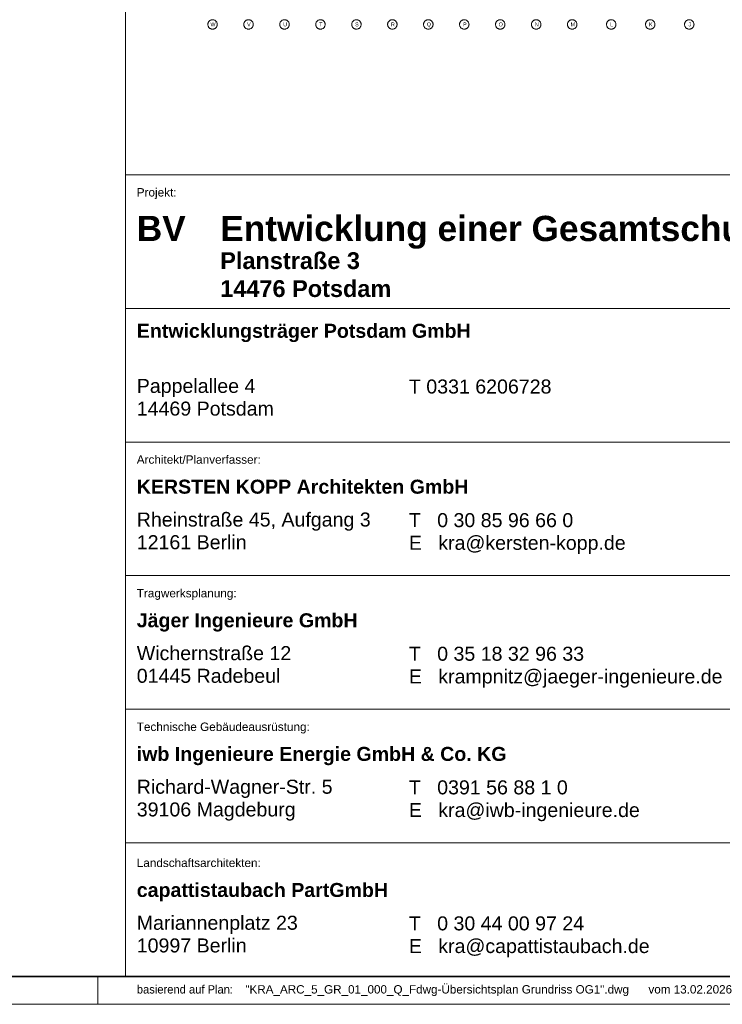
# Model space of a CAD drawing. Extents: x -620 to 300, y 62 to 1107.
# Tile 45 of 109: x 96 to 223, y 62 to 239. Entities that reach past the tile are written whole.
import ezdxf
from ezdxf.lldxf.tags import DXFTag

# ---------------------------------------------------------------- set-up
doc = ezdxf.new("R2010")
doc.units = 0
for name, color, linetype, lineweight in [('iwb_Plankopf Linie', 7, 'Continuous', 13), ('iwb_Plankopf Rahmen', 7, 'Continuous', 35), ('iwb_Plankopf Text', 7, 'Continuous', 18), ('PK_LP_Achsen', 7, 'STRICHPUNKT2', 5)]:
    doc.layers.add(name, color=color, linetype=linetype, lineweight=lineweight)
doc.layers.add('PK_LP_T02', color=7, linetype='Continuous', lineweight=9, true_color=0xff6600)
doc.styles.add('Plankopf', font='arial.ttf')
doc.styles.get("Standard").update_dxf_attribs({"font": 'ARIALN.TTF'})
tags = doc.linetypes.add('STRICHPUNKT2', pattern=[12.7, 6.35, -3.175, 0, -3.175]).pattern_tags.tags
tags[10:11] = [DXFTag(74, 4), DXFTag(75, 0), DXFTag(340, '0'), DXFTag(46, 0.0), DXFTag(50, 0.0), DXFTag(44, 0.0), DXFTag(45, 0.0)]
tags[8:9] = [DXFTag(74, 4), DXFTag(75, 0), DXFTag(340, '0'), DXFTag(46, 0.0), DXFTag(50, 0.0), DXFTag(44, 0.0), DXFTag(45, 0.0)]
tags[6:7] = [DXFTag(74, 4), DXFTag(75, 0), DXFTag(340, '0'), DXFTag(46, 0.0), DXFTag(50, 0.0), DXFTag(44, 0.0), DXFTag(45, 0.0)]
tags[4:5] = [DXFTag(74, 4), DXFTag(75, 0), DXFTag(340, '0'), DXFTag(46, 0.0), DXFTag(50, 0.0), DXFTag(44, 0.0), DXFTag(45, 0.0)]

# ---------------------------------------------------------------- blocks, each defined once
blk = doc.blocks.new('Blockreferenz-A06G9G5L8I')
at = {"layer": 'PK_LP_Achsen', "linetype": 'ByBlock', "ltscale": 0.13}
for p, q in [((130.15, 238.69), (130.18, 238.77)), ((130.18, 238.77), (130.22, 238.84)), ((130.22, 238.84), (130.26, 238.91)), ((130.26, 238.91), (130.31, 238.98)), ((130.31, 238.98), (130.37, 239.04)), ((130.37, 239.04), (130.43, 239.1)), ((130.43, 239.1), (130.5, 239.15)), ((130.5, 239.15), (130.57, 239.19)), ((130.57, 239.19), (130.64, 239.23)), ((130.64, 239.23), (130.72, 239.25)), ((130.72, 239.25), (130.8, 239.27)), ((130.8, 239.27), (130.88, 239.29)), ((130.88, 239.29), (130.97, 239.29)), ((130.97, 239.29), (131.05, 239.29)), ((131.05, 239.29), (131.13, 239.27)), ((131.13, 239.27), (131.21, 239.25)), ((131.21, 239.25), (131.29, 239.23)), ((131.29, 239.23), (131.37, 239.19)), ((131.37, 239.19), (131.44, 239.15)), ((131.44, 239.15), (131.51, 239.1)), ((131.51, 239.1), (131.57, 239.04)), ((131.57, 239.04), (131.62, 238.98)), ((131.62, 238.98), (131.67, 238.91)), ((131.67, 238.91), (131.72, 238.84)), ((131.72, 238.84), (131.75, 238.77)), ((131.75, 238.77), (131.78, 238.69)), ((136.61, 238.69), (136.64, 238.77)), ((136.64, 238.77), (136.68, 238.84)), ((136.68, 238.84), (136.72, 238.91)), ((136.72, 238.91), (136.77, 238.98)), ((136.77, 238.98), (136.83, 239.04)), ((136.83, 239.04), (136.89, 239.1)), ((136.89, 239.1), (136.96, 239.15)), ((136.96, 239.15), (137.03, 239.19)), ((137.03, 239.19), (137.1, 239.23)), ((137.1, 239.23), (137.18, 239.25)), ((137.18, 239.25), (137.26, 239.27)), ((137.26, 239.27), (137.34, 239.29)), ((137.34, 239.29), (137.43, 239.29)), ((137.43, 239.29), (137.51, 239.29)), ((137.51, 239.29), (137.59, 239.27)), ((137.59, 239.27), (137.67, 239.25)), ((137.67, 239.25), (137.75, 239.23)), ((137.75, 239.23), (137.83, 239.19)), ((137.83, 239.19), (137.9, 239.15)), ((137.9, 239.15), (137.97, 239.1)), ((137.97, 239.1), (138.03, 239.04)), ((138.03, 239.04), (138.08, 238.98)), ((138.08, 238.98), (138.13, 238.91)), ((138.13, 238.91), (138.18, 238.84)), ((138.18, 238.84), (138.21, 238.77)), ((138.21, 238.77), (138.24, 238.69)), ((143.07, 238.69), (143.1, 238.77)), ((143.1, 238.77), (143.14, 238.84)), ((143.14, 238.84), (143.18, 238.91)), ((143.18, 238.91), (143.23, 238.98)), ((143.23, 238.98), (143.29, 239.04)), ((143.29, 239.04), (143.35, 239.1)), ((143.35, 239.1), (143.42, 239.15)), ((143.42, 239.15), (143.49, 239.19)), ((143.49, 239.19), (143.56, 239.23)), ((143.56, 239.23), (143.64, 239.25)), ((143.64, 239.25), (143.72, 239.27)), ((143.72, 239.27), (143.8, 239.29)), ((143.8, 239.29), (143.89, 239.29)), ((143.89, 239.29), (143.97, 239.29)), ((143.97, 239.29), (144.05, 239.27)), ((144.05, 239.27), (144.13, 239.25)), ((144.13, 239.25), (144.21, 239.23)), ((144.21, 239.23), (144.29, 239.19)), ((144.29, 239.19), (144.36, 239.15)), ((144.36, 239.15), (144.43, 239.1)), ((144.43, 239.1), (144.49, 239.04)), ((144.49, 239.04), (144.54, 238.98)), ((144.54, 238.98), (144.59, 238.91)), ((144.59, 238.91), (144.64, 238.84)), ((144.64, 238.84), (144.67, 238.77)), ((144.67, 238.77), (144.7, 238.69)), ((149.53, 238.69), (149.56, 238.77)), ((149.56, 238.77), (149.6, 238.84)), ((149.6, 238.84), (149.64, 238.91)), ((149.64, 238.91), (149.69, 238.98)), ((149.69, 238.98), (149.75, 239.04)), ((149.75, 239.04), (149.81, 239.1)), ((149.81, 239.1), (149.88, 239.15)), ((149.88, 239.15), (149.95, 239.19)), ((149.95, 239.19), (150.02, 239.23)), ((150.02, 239.23), (150.1, 239.25)), ((150.1, 239.25), (150.18, 239.27)), ((150.18, 239.27), (150.26, 239.29)), ((150.26, 239.29), (150.35, 239.29)), ((150.35, 239.29), (150.43, 239.29)), ((150.43, 239.29), (150.51, 239.27)), ((150.51, 239.27), (150.59, 239.25)), ((150.59, 239.25), (150.67, 239.23)), ((150.67, 239.23), (150.75, 239.19)), ((150.75, 239.19), (150.82, 239.15)), ((150.82, 239.15), (150.89, 239.1)), ((150.89, 239.1), (150.95, 239.04)), ((150.95, 239.04), (151, 238.98)), ((151, 238.98), (151.05, 238.91)), ((151.05, 238.91), (151.1, 238.84)), ((151.1, 238.84), (151.13, 238.77)), ((151.13, 238.77), (151.16, 238.69)), ((155.99, 238.69), (156.02, 238.77)), ((156.02, 238.77), (156.06, 238.84)), ((156.06, 238.84), (156.1, 238.91)), ((156.1, 238.91), (156.15, 238.98)), ((156.15, 238.98), (156.21, 239.04)), ((156.21, 239.04), (156.27, 239.1)), ((156.27, 239.1), (156.34, 239.15)), ((156.34, 239.15), (156.41, 239.19)), ((156.41, 239.19), (156.48, 239.23)), ((156.48, 239.23), (156.56, 239.25)), ((156.56, 239.25), (156.64, 239.27)), ((156.64, 239.27), (156.72, 239.29)), ((156.72, 239.29), (156.81, 239.29)), ((156.81, 239.29), (156.89, 239.29)), ((156.89, 239.29), (156.97, 239.27)), ((156.97, 239.27), (157.05, 239.25)), ((157.05, 239.25), (157.13, 239.23)), ((157.13, 239.23), (157.21, 239.19)), ((157.21, 239.19), (157.28, 239.15)), ((157.28, 239.15), (157.35, 239.1)), ((157.35, 239.1), (157.41, 239.04)), ((157.41, 239.04), (157.46, 238.98)), ((157.46, 238.98), (157.51, 238.91)), ((157.51, 238.91), (157.56, 238.84)), ((157.56, 238.84), (157.59, 238.77)), ((157.59, 238.77), (157.62, 238.69)), ((162.45, 238.69), (162.48, 238.77)), ((162.48, 238.77), (162.52, 238.84)), ((162.52, 238.84), (162.56, 238.91)), ((162.56, 238.91), (162.61, 238.98)), ((162.61, 238.98), (162.67, 239.04)), ((162.67, 239.04), (162.73, 239.1)), ((162.73, 239.1), (162.8, 239.15)), ((162.8, 239.15), (162.87, 239.19)), ((162.87, 239.19), (162.94, 239.23)), ((162.94, 239.23), (163.02, 239.25)), ((163.02, 239.25), (163.1, 239.27)), ((163.1, 239.27), (163.18, 239.29)), ((163.18, 239.29), (163.27, 239.29)), ((163.27, 239.29), (163.35, 239.29)), ((163.35, 239.29), (163.43, 239.27)), ((163.43, 239.27), (163.51, 239.25)), ((163.51, 239.25), (163.59, 239.23)), ((163.59, 239.23), (163.67, 239.19)), ((163.67, 239.19), (163.74, 239.15)), ((163.74, 239.15), (163.81, 239.1)), ((163.81, 239.1), (163.87, 239.04)), ((163.87, 239.04), (163.92, 238.98)), ((163.92, 238.98), (163.97, 238.91)), ((163.97, 238.91), (164.02, 238.84)), ((164.02, 238.84), (164.05, 238.77)), ((164.05, 238.77), (164.08, 238.69)), ((168.91, 238.69), (168.94, 238.77)), ((168.94, 238.77), (168.98, 238.84)), ((168.98, 238.84), (169.02, 238.91)), ((169.02, 238.91), (169.07, 238.98)), ((169.07, 238.98), (169.13, 239.04)), ((169.13, 239.04), (169.19, 239.1)), ((169.19, 239.1), (169.26, 239.15)), ((169.26, 239.15), (169.33, 239.19)), ((169.33, 239.19), (169.4, 239.23)), ((169.4, 239.23), (169.48, 239.25)), ((169.48, 239.25), (169.56, 239.27)), ((169.56, 239.27), (169.64, 239.29)), ((169.64, 239.29), (169.73, 239.29)), ((169.73, 239.29), (169.81, 239.29)), ((169.81, 239.29), (169.89, 239.27)), ((169.89, 239.27), (169.97, 239.25)), ((169.97, 239.25), (170.05, 239.23)), ((170.05, 239.23), (170.13, 239.19)), ((170.13, 239.19), (170.2, 239.15)), ((170.2, 239.15), (170.27, 239.1)), ((170.27, 239.1), (170.33, 239.04)), ((170.33, 239.04), (170.38, 238.98)), ((170.38, 238.98), (170.43, 238.91)), ((170.43, 238.91), (170.48, 238.84)), ((170.48, 238.84), (170.51, 238.77)), ((170.51, 238.77), (170.54, 238.69)), ((175.37, 238.69), (175.4, 238.77)), ((175.4, 238.77), (175.44, 238.84)), ((175.44, 238.84), (175.48, 238.91)), ((175.48, 238.91), (175.53, 238.98)), ((175.53, 238.98), (175.59, 239.04)), ((175.59, 239.04), (175.65, 239.1)), ((175.65, 239.1), (175.72, 239.15)), ((175.72, 239.15), (175.79, 239.19)), ((175.79, 239.19), (175.86, 239.23)), ((175.86, 239.23), (175.94, 239.25)), ((175.94, 239.25), (176.02, 239.27)), ((176.02, 239.27), (176.1, 239.29)), ((176.1, 239.29), (176.19, 239.29)), ((176.19, 239.29), (176.27, 239.29)), ((176.27, 239.29), (176.35, 239.27)), ((176.35, 239.27), (176.43, 239.25)), ((176.43, 239.25), (176.51, 239.23)), ((176.51, 239.23), (176.59, 239.19)), ((176.59, 239.19), (176.66, 239.15)), ((176.66, 239.15), (176.73, 239.1)), ((176.73, 239.1), (176.79, 239.04)), ((176.79, 239.04), (176.84, 238.98)), ((176.84, 238.98), (176.89, 238.91)), ((176.89, 238.91), (176.94, 238.84)), ((176.94, 238.84), (176.97, 238.77)), ((176.97, 238.77), (177, 238.69)), ((181.83, 238.69), (181.86, 238.77)), ((181.86, 238.77), (181.9, 238.84)), ((181.9, 238.84), (181.94, 238.91)), ((181.94, 238.91), (181.99, 238.98)), ((181.99, 238.98), (182.05, 239.04)), ((182.05, 239.04), (182.11, 239.1)), ((182.11, 239.1), (182.18, 239.15)), ((182.18, 239.15), (182.25, 239.19)), ((182.25, 239.19), (182.32, 239.23)), ((182.32, 239.23), (182.4, 239.25)), ((182.4, 239.25), (182.48, 239.27)), ((182.48, 239.27), (182.56, 239.29)), ((182.56, 239.29), (182.65, 239.29)), ((182.65, 239.29), (182.73, 239.29)), ((182.73, 239.29), (182.81, 239.27)), ((182.81, 239.27), (182.89, 239.25)), ((182.89, 239.25), (182.97, 239.23)), ((182.97, 239.23), (183.05, 239.19)), ((183.05, 239.19), (183.12, 239.15)), ((183.12, 239.15), (183.19, 239.1)), ((183.19, 239.1), (183.25, 239.04)), ((183.25, 239.04), (183.3, 238.98)), ((183.3, 238.98), (183.35, 238.91)), ((183.35, 238.91), (183.4, 238.84)), ((183.4, 238.84), (183.43, 238.77)), ((183.43, 238.77), (183.46, 238.69)), ((188.29, 238.69), (188.32, 238.77)), ((188.32, 238.77), (188.36, 238.84)), ((188.36, 238.84), (188.4, 238.91)), ((188.4, 238.91), (188.45, 238.98)), ((188.45, 238.98), (188.51, 239.04)), ((188.51, 239.04), (188.57, 239.1)), ((188.57, 239.1), (188.64, 239.15)), ((188.64, 239.15), (188.71, 239.19)), ((188.71, 239.19), (188.78, 239.23)), ((188.78, 239.23), (188.86, 239.25)), ((188.86, 239.25), (188.94, 239.27)), ((188.94, 239.27), (189.02, 239.29)), ((189.02, 239.29), (189.11, 239.29)), ((189.11, 239.29), (189.19, 239.29)), ((189.19, 239.29), (189.27, 239.27)), ((189.27, 239.27), (189.35, 239.25)), ((189.35, 239.25), (189.43, 239.23)), ((189.43, 239.23), (189.51, 239.19)), ((189.51, 239.19), (189.58, 239.15)), ((189.58, 239.15), (189.65, 239.1)), ((189.65, 239.1), (189.71, 239.04)), ((189.71, 239.04), (189.76, 238.98)), ((189.76, 238.98), (189.81, 238.91)), ((189.81, 238.91), (189.86, 238.84)), ((189.86, 238.84), (189.89, 238.77)), ((189.89, 238.77), (189.92, 238.69)), ((194.75, 238.69), (194.78, 238.77)), ((194.78, 238.77), (194.82, 238.84)), ((194.82, 238.84), (194.86, 238.91)), ((194.86, 238.91), (194.91, 238.98)), ((194.91, 238.98), (194.97, 239.04)), ((194.97, 239.04), (195.03, 239.1)), ((195.03, 239.1), (195.1, 239.15)), ((195.1, 239.15), (195.17, 239.19)), ((195.17, 239.19), (195.24, 239.23)), ((195.24, 239.23), (195.32, 239.25)), ((195.32, 239.25), (195.4, 239.27)), ((195.4, 239.27), (195.48, 239.29)), ((195.48, 239.29), (195.57, 239.29)), ((195.57, 239.29), (195.65, 239.29)), ((195.65, 239.29), (195.73, 239.27)), ((195.73, 239.27), (195.81, 239.25)), ((195.81, 239.25), (195.89, 239.23)), ((195.89, 239.23), (195.97, 239.19)), ((195.97, 239.19), (196.04, 239.15)), ((196.04, 239.15), (196.11, 239.1)), ((196.11, 239.1), (196.17, 239.04)), ((196.17, 239.04), (196.22, 238.98)), ((196.22, 238.98), (196.27, 238.91)), ((196.27, 238.91), (196.32, 238.84)), ((196.32, 238.84), (196.35, 238.77)), ((196.35, 238.77), (196.38, 238.69)), ((201.77, 238.69), (201.79, 238.77)), ((201.79, 238.77), (201.83, 238.84)), ((201.83, 238.84), (201.87, 238.91)), ((201.87, 238.91), (201.92, 238.98)), ((201.92, 238.98), (201.98, 239.04)), ((201.98, 239.04), (202.04, 239.1)), ((202.04, 239.1), (202.11, 239.15)), ((202.11, 239.15), (202.18, 239.19)), ((202.18, 239.19), (202.25, 239.23)), ((202.25, 239.23), (202.33, 239.25)), ((202.33, 239.25), (202.41, 239.27)), ((202.41, 239.27), (202.5, 239.29)), ((202.5, 239.29), (202.58, 239.29)), ((202.58, 239.29), (202.66, 239.29)), ((202.66, 239.29), (202.75, 239.27)), ((202.75, 239.27), (202.83, 239.25)), ((202.83, 239.25), (202.91, 239.23)), ((202.91, 239.23), (202.98, 239.19)), ((202.98, 239.19), (203.05, 239.15)), ((203.05, 239.15), (203.12, 239.1)), ((203.12, 239.1), (203.18, 239.04)), ((203.18, 239.04), (203.24, 238.98)), ((203.24, 238.98), (203.29, 238.91)), ((203.29, 238.91), (203.33, 238.84)), ((203.33, 238.84), (203.37, 238.77)), ((203.37, 238.77), (203.39, 238.69)), ((208.78, 238.69), (208.81, 238.77)), ((208.81, 238.77), (208.84, 238.84)), ((208.84, 238.84), (208.89, 238.91)), ((208.89, 238.91), (208.94, 238.98)), ((208.94, 238.98), (208.99, 239.04)), ((208.99, 239.04), (209.05, 239.1)), ((209.05, 239.1), (209.12, 239.15)), ((209.12, 239.15), (209.19, 239.19)), ((209.19, 239.19), (209.27, 239.23)), ((209.27, 239.23), (209.35, 239.25)), ((209.35, 239.25), (209.43, 239.27)), ((209.43, 239.27), (209.51, 239.29)), ((209.51, 239.29), (209.59, 239.29)), ((209.59, 239.29), (209.68, 239.29)), ((209.68, 239.29), (209.76, 239.27)), ((209.76, 239.27), (209.84, 239.25)), ((209.84, 239.25), (209.92, 239.23)), ((209.92, 239.23), (209.99, 239.19)), ((209.99, 239.19), (210.06, 239.15)), ((210.06, 239.15), (210.13, 239.1)), ((210.13, 239.1), (210.19, 239.04)), ((210.19, 239.04), (210.25, 238.98)), ((210.25, 238.98), (210.3, 238.91)), ((210.3, 238.91), (210.34, 238.84)), ((210.34, 238.84), (210.38, 238.77)), ((210.38, 238.77), (210.41, 238.69)), ((215.79, 238.69), (215.82, 238.77)), ((215.82, 238.77), (215.86, 238.84)), ((215.86, 238.84), (215.9, 238.91)), ((215.9, 238.91), (215.95, 238.98)), ((215.95, 238.98), (216, 239.04)), ((216, 239.04), (216.07, 239.1)), ((216.07, 239.1), (216.13, 239.15)), ((216.13, 239.15), (216.2, 239.19)), ((216.2, 239.19), (216.28, 239.23)), ((216.28, 239.23), (216.36, 239.25)), ((216.36, 239.25), (216.44, 239.27)), ((216.44, 239.27), (216.52, 239.29)), ((216.52, 239.29), (216.61, 239.29)), ((216.61, 239.29), (216.69, 239.29)), ((216.69, 239.29), (216.77, 239.27)), ((216.77, 239.27), (216.85, 239.25)), ((216.85, 239.25), (216.93, 239.23)), ((216.93, 239.23), (217.01, 239.19)), ((217.01, 239.19), (217.08, 239.15)), ((217.08, 239.15), (217.14, 239.1)), ((217.14, 239.1), (217.21, 239.04)), ((217.21, 239.04), (217.26, 238.98)), ((217.26, 238.98), (217.31, 238.91)), ((217.31, 238.91), (217.35, 238.84)), ((217.35, 238.84), (217.39, 238.77)), ((217.39, 238.77), (217.42, 238.69)), ((130.12, 238.52), (130.13, 238.61)), ((130.12, 238.44), (130.12, 238.52)), ((130.12, 238.36), (130.12, 238.44)), ((130.13, 238.28), (130.12, 238.36)), ((130.13, 238.61), (130.15, 238.69)), ((130.15, 238.19), (130.13, 238.28)), ((130.18, 238.12), (130.15, 238.19)), ((130.22, 238.04), (130.18, 238.12)), ((130.26, 237.97), (130.22, 238.04)), ((130.31, 237.9), (130.26, 237.97)), ((130.37, 237.84), (130.31, 237.9)), ((130.43, 237.78), (130.37, 237.84)), ((130.5, 237.73), (130.43, 237.78)), ((130.57, 237.69), (130.5, 237.73)), ((130.64, 237.66), (130.57, 237.69)), ((130.72, 237.63), (130.64, 237.66)), ((130.8, 237.61), (130.72, 237.63)), ((130.88, 237.6), (130.8, 237.61)), ((130.97, 237.59), (130.88, 237.6)), ((131.05, 237.6), (130.97, 237.59)), ((131.13, 237.61), (131.05, 237.6)), ((131.21, 237.63), (131.13, 237.61)), ((131.29, 237.66), (131.21, 237.63)), ((131.37, 237.69), (131.29, 237.66)), ((131.44, 237.73), (131.37, 237.69)), ((131.51, 237.78), (131.44, 237.73)), ((131.57, 237.84), (131.51, 237.78)), ((131.62, 237.9), (131.57, 237.84)), ((131.67, 237.97), (131.62, 237.9)), ((131.72, 238.04), (131.67, 237.97)), ((131.75, 238.12), (131.72, 238.04)), ((131.78, 238.19), (131.75, 238.12)), ((131.78, 238.69), (131.8, 238.61)), ((131.8, 238.28), (131.78, 238.19)), ((131.8, 238.61), (131.81, 238.52)), ((131.81, 238.36), (131.8, 238.28)), ((131.81, 238.52), (131.82, 238.44)), ((131.82, 238.44), (131.81, 238.36)), ((136.58, 238.52), (136.59, 238.61)), ((136.58, 238.44), (136.58, 238.52)), ((136.58, 238.36), (136.58, 238.44)), ((136.59, 238.28), (136.58, 238.36)), ((136.59, 238.61), (136.61, 238.69)), ((136.61, 238.19), (136.59, 238.28)), ((136.64, 238.12), (136.61, 238.19)), ((136.68, 238.04), (136.64, 238.12)), ((136.72, 237.97), (136.68, 238.04)), ((136.77, 237.9), (136.72, 237.97)), ((136.83, 237.84), (136.77, 237.9)), ((136.89, 237.78), (136.83, 237.84)), ((136.96, 237.73), (136.89, 237.78)), ((137.03, 237.69), (136.96, 237.73)), ((137.1, 237.66), (137.03, 237.69)), ((137.18, 237.63), (137.1, 237.66)), ((137.26, 237.61), (137.18, 237.63)), ((137.34, 237.6), (137.26, 237.61)), ((137.43, 237.59), (137.34, 237.6)), ((137.51, 237.6), (137.43, 237.59)), ((137.59, 237.61), (137.51, 237.6)), ((137.67, 237.63), (137.59, 237.61)), ((137.75, 237.66), (137.67, 237.63)), ((137.83, 237.69), (137.75, 237.66)), ((137.9, 237.73), (137.83, 237.69)), ((137.97, 237.78), (137.9, 237.73)), ((138.03, 237.84), (137.97, 237.78)), ((138.08, 237.9), (138.03, 237.84)), ((138.13, 237.97), (138.08, 237.9)), ((138.18, 238.04), (138.13, 237.97)), ((138.21, 238.12), (138.18, 238.04)), ((138.24, 238.19), (138.21, 238.12)), ((138.24, 238.69), (138.26, 238.61)), ((138.26, 238.28), (138.24, 238.19)), ((138.26, 238.61), (138.27, 238.52)), ((138.27, 238.36), (138.26, 238.28)), ((138.27, 238.52), (138.28, 238.44)), ((138.28, 238.44), (138.27, 238.36)), ((143.04, 238.52), (143.05, 238.61)), ((143.04, 238.44), (143.04, 238.52)), ((143.04, 238.36), (143.04, 238.44)), ((143.05, 238.28), (143.04, 238.36)), ((143.05, 238.61), (143.07, 238.69)), ((143.07, 238.19), (143.05, 238.28)), ((143.1, 238.12), (143.07, 238.19)), ((143.14, 238.04), (143.1, 238.12)), ((143.18, 237.97), (143.14, 238.04)), ((143.23, 237.9), (143.18, 237.97)), ((143.29, 237.84), (143.23, 237.9)), ((143.35, 237.78), (143.29, 237.84)), ((143.42, 237.73), (143.35, 237.78)), ((143.49, 237.69), (143.42, 237.73)), ((143.56, 237.66), (143.49, 237.69)), ((143.64, 237.63), (143.56, 237.66)), ((143.72, 237.61), (143.64, 237.63)), ((143.8, 237.6), (143.72, 237.61)), ((143.89, 237.59), (143.8, 237.6)), ((143.97, 237.6), (143.89, 237.59)), ((144.05, 237.61), (143.97, 237.6)), ((144.13, 237.63), (144.05, 237.61)), ((144.21, 237.66), (144.13, 237.63)), ((144.29, 237.69), (144.21, 237.66)), ((144.36, 237.73), (144.29, 237.69)), ((144.43, 237.78), (144.36, 237.73)), ((144.49, 237.84), (144.43, 237.78)), ((144.54, 237.9), (144.49, 237.84)), ((144.59, 237.97), (144.54, 237.9)), ((144.64, 238.04), (144.59, 237.97)), ((144.67, 238.12), (144.64, 238.04)), ((144.7, 238.19), (144.67, 238.12)), ((144.7, 238.69), (144.72, 238.61)), ((144.72, 238.28), (144.7, 238.19)), ((144.72, 238.61), (144.73, 238.52)), ((144.73, 238.36), (144.72, 238.28)), ((144.73, 238.52), (144.74, 238.44)), ((144.74, 238.44), (144.73, 238.36)), ((149.5, 238.52), (149.51, 238.61)), ((149.5, 238.44), (149.5, 238.52)), ((149.5, 238.36), (149.5, 238.44)), ((149.51, 238.28), (149.5, 238.36)), ((149.51, 238.61), (149.53, 238.69)), ((149.53, 238.19), (149.51, 238.28)), ((149.56, 238.12), (149.53, 238.19)), ((149.6, 238.04), (149.56, 238.12)), ((149.64, 237.97), (149.6, 238.04)), ((149.69, 237.9), (149.64, 237.97)), ((149.75, 237.84), (149.69, 237.9)), ((149.81, 237.78), (149.75, 237.84)), ((149.88, 237.73), (149.81, 237.78)), ((149.95, 237.69), (149.88, 237.73)), ((150.02, 237.66), (149.95, 237.69)), ((150.1, 237.63), (150.02, 237.66)), ((150.18, 237.61), (150.1, 237.63)), ((150.26, 237.6), (150.18, 237.61)), ((150.35, 237.59), (150.26, 237.6)), ((150.43, 237.6), (150.35, 237.59)), ((150.51, 237.61), (150.43, 237.6)), ((150.59, 237.63), (150.51, 237.61)), ((150.67, 237.66), (150.59, 237.63)), ((150.75, 237.69), (150.67, 237.66)), ((150.82, 237.73), (150.75, 237.69)), ((150.89, 237.78), (150.82, 237.73)), ((150.95, 237.84), (150.89, 237.78)), ((151, 237.9), (150.95, 237.84)), ((151.05, 237.97), (151, 237.9)), ((151.1, 238.04), (151.05, 237.97)), ((151.13, 238.12), (151.1, 238.04)), ((151.16, 238.19), (151.13, 238.12)), ((151.16, 238.69), (151.18, 238.61)), ((151.18, 238.28), (151.16, 238.19)), ((151.18, 238.61), (151.19, 238.52)), ((151.19, 238.36), (151.18, 238.28)), ((151.19, 238.52), (151.2, 238.44)), ((151.2, 238.44), (151.19, 238.36)), ((155.96, 238.52), (155.97, 238.61)), ((155.96, 238.44), (155.96, 238.52)), ((155.96, 238.36), (155.96, 238.44)), ((155.97, 238.28), (155.96, 238.36)), ((155.97, 238.61), (155.99, 238.69)), ((155.99, 238.19), (155.97, 238.28)), ((156.02, 238.12), (155.99, 238.19)), ((156.06, 238.04), (156.02, 238.12)), ((156.1, 237.97), (156.06, 238.04)), ((156.15, 237.9), (156.1, 237.97)), ((156.21, 237.84), (156.15, 237.9)), ((156.27, 237.78), (156.21, 237.84)), ((156.34, 237.73), (156.27, 237.78)), ((156.41, 237.69), (156.34, 237.73)), ((156.48, 237.66), (156.41, 237.69)), ((156.56, 237.63), (156.48, 237.66)), ((156.64, 237.61), (156.56, 237.63)), ((156.72, 237.6), (156.64, 237.61)), ((156.81, 237.59), (156.72, 237.6)), ((156.89, 237.6), (156.81, 237.59)), ((156.97, 237.61), (156.89, 237.6)), ((157.05, 237.63), (156.97, 237.61)), ((157.13, 237.66), (157.05, 237.63)), ((157.21, 237.69), (157.13, 237.66)), ((157.28, 237.73), (157.21, 237.69)), ((157.35, 237.78), (157.28, 237.73)), ((157.41, 237.84), (157.35, 237.78)), ((157.46, 237.9), (157.41, 237.84)), ((157.51, 237.97), (157.46, 237.9)), ((157.56, 238.04), (157.51, 237.97)), ((157.59, 238.12), (157.56, 238.04)), ((157.62, 238.19), (157.59, 238.12)), ((157.62, 238.69), (157.64, 238.61)), ((157.64, 238.28), (157.62, 238.19)), ((157.64, 238.61), (157.65, 238.52)), ((157.65, 238.36), (157.64, 238.28)), ((157.65, 238.52), (157.66, 238.44)), ((157.66, 238.44), (157.65, 238.36)), ((162.42, 238.52), (162.43, 238.61)), ((162.42, 238.44), (162.42, 238.52)), ((162.42, 238.36), (162.42, 238.44)), ((162.43, 238.28), (162.42, 238.36)), ((162.43, 238.61), (162.45, 238.69)), ((162.45, 238.19), (162.43, 238.28)), ((162.48, 238.12), (162.45, 238.19)), ((162.52, 238.04), (162.48, 238.12)), ((162.56, 237.97), (162.52, 238.04)), ((162.61, 237.9), (162.56, 237.97)), ((162.67, 237.84), (162.61, 237.9)), ((162.73, 237.78), (162.67, 237.84)), ((162.8, 237.73), (162.73, 237.78)), ((162.87, 237.69), (162.8, 237.73)), ((162.94, 237.66), (162.87, 237.69)), ((163.02, 237.63), (162.94, 237.66)), ((163.1, 237.61), (163.02, 237.63)), ((163.18, 237.6), (163.1, 237.61)), ((163.27, 237.59), (163.18, 237.6)), ((163.35, 237.6), (163.27, 237.59)), ((163.43, 237.61), (163.35, 237.6)), ((163.51, 237.63), (163.43, 237.61)), ((163.59, 237.66), (163.51, 237.63)), ((163.67, 237.69), (163.59, 237.66)), ((163.74, 237.73), (163.67, 237.69)), ((163.81, 237.78), (163.74, 237.73)), ((163.87, 237.84), (163.81, 237.78)), ((163.92, 237.9), (163.87, 237.84)), ((163.97, 237.97), (163.92, 237.9)), ((164.02, 238.04), (163.97, 237.97)), ((164.05, 238.12), (164.02, 238.04)), ((164.08, 238.19), (164.05, 238.12)), ((164.08, 238.69), (164.1, 238.61)), ((164.1, 238.28), (164.08, 238.19)), ((164.1, 238.61), (164.11, 238.52)), ((164.11, 238.36), (164.1, 238.28)), ((164.11, 238.52), (164.12, 238.44)), ((164.12, 238.44), (164.11, 238.36)), ((168.88, 238.52), (168.89, 238.61)), ((168.88, 238.44), (168.88, 238.52)), ((168.88, 238.36), (168.88, 238.44)), ((168.89, 238.28), (168.88, 238.36)), ((168.89, 238.61), (168.91, 238.69)), ((168.91, 238.19), (168.89, 238.28)), ((168.94, 238.12), (168.91, 238.19)), ((168.98, 238.04), (168.94, 238.12)), ((169.02, 237.97), (168.98, 238.04)), ((169.07, 237.9), (169.02, 237.97)), ((169.13, 237.84), (169.07, 237.9)), ((169.19, 237.78), (169.13, 237.84)), ((169.26, 237.73), (169.19, 237.78)), ((169.33, 237.69), (169.26, 237.73)), ((169.4, 237.66), (169.33, 237.69)), ((169.48, 237.63), (169.4, 237.66)), ((169.56, 237.61), (169.48, 237.63)), ((169.64, 237.6), (169.56, 237.61)), ((169.73, 237.59), (169.64, 237.6)), ((169.81, 237.6), (169.73, 237.59)), ((169.89, 237.61), (169.81, 237.6)), ((169.97, 237.63), (169.89, 237.61)), ((170.05, 237.66), (169.97, 237.63)), ((170.13, 237.69), (170.05, 237.66)), ((170.2, 237.73), (170.13, 237.69)), ((170.27, 237.78), (170.2, 237.73)), ((170.33, 237.84), (170.27, 237.78)), ((170.38, 237.9), (170.33, 237.84)), ((170.43, 237.97), (170.38, 237.9)), ((170.48, 238.04), (170.43, 237.97)), ((170.51, 238.12), (170.48, 238.04)), ((170.54, 238.19), (170.51, 238.12)), ((170.54, 238.69), (170.56, 238.61)), ((170.56, 238.28), (170.54, 238.19)), ((170.56, 238.61), (170.57, 238.52)), ((170.57, 238.36), (170.56, 238.28)), ((170.57, 238.52), (170.58, 238.44)), ((170.58, 238.44), (170.57, 238.36)), ((175.34, 238.52), (175.35, 238.61)), ((175.34, 238.44), (175.34, 238.52)), ((175.34, 238.36), (175.34, 238.44)), ((175.35, 238.28), (175.34, 238.36)), ((175.35, 238.61), (175.37, 238.69)), ((175.37, 238.19), (175.35, 238.28)), ((175.4, 238.12), (175.37, 238.19)), ((175.44, 238.04), (175.4, 238.12)), ((175.48, 237.97), (175.44, 238.04)), ((175.53, 237.9), (175.48, 237.97)), ((175.59, 237.84), (175.53, 237.9)), ((175.65, 237.78), (175.59, 237.84)), ((175.72, 237.73), (175.65, 237.78)), ((175.79, 237.69), (175.72, 237.73)), ((175.86, 237.66), (175.79, 237.69)), ((175.94, 237.63), (175.86, 237.66)), ((176.02, 237.61), (175.94, 237.63)), ((176.1, 237.6), (176.02, 237.61)), ((176.19, 237.59), (176.1, 237.6)), ((176.27, 237.6), (176.19, 237.59)), ((176.35, 237.61), (176.27, 237.6)), ((176.43, 237.63), (176.35, 237.61)), ((176.51, 237.66), (176.43, 237.63)), ((176.59, 237.69), (176.51, 237.66)), ((176.66, 237.73), (176.59, 237.69)), ((176.73, 237.78), (176.66, 237.73)), ((176.79, 237.84), (176.73, 237.78)), ((176.84, 237.9), (176.79, 237.84)), ((176.89, 237.97), (176.84, 237.9)), ((176.94, 238.04), (176.89, 237.97)), ((176.97, 238.12), (176.94, 238.04)), ((177, 238.19), (176.97, 238.12)), ((177, 238.69), (177.02, 238.61)), ((177.02, 238.28), (177, 238.19)), ((177.02, 238.61), (177.03, 238.52)), ((177.03, 238.36), (177.02, 238.28)), ((177.03, 238.52), (177.04, 238.44)), ((177.04, 238.44), (177.03, 238.36)), ((181.8, 238.52), (181.81, 238.61)), ((181.8, 238.44), (181.8, 238.52)), ((181.8, 238.36), (181.8, 238.44)), ((181.81, 238.28), (181.8, 238.36)), ((181.81, 238.61), (181.83, 238.69)), ((181.83, 238.19), (181.81, 238.28)), ((181.86, 238.12), (181.83, 238.19)), ((181.9, 238.04), (181.86, 238.12)), ((181.94, 237.97), (181.9, 238.04)), ((181.99, 237.9), (181.94, 237.97)), ((182.05, 237.84), (181.99, 237.9)), ((182.11, 237.78), (182.05, 237.84)), ((182.18, 237.73), (182.11, 237.78)), ((182.25, 237.69), (182.18, 237.73)), ((182.32, 237.66), (182.25, 237.69)), ((182.4, 237.63), (182.32, 237.66)), ((182.48, 237.61), (182.4, 237.63)), ((182.56, 237.6), (182.48, 237.61)), ((182.65, 237.59), (182.56, 237.6)), ((182.73, 237.6), (182.65, 237.59)), ((182.81, 237.61), (182.73, 237.6)), ((182.89, 237.63), (182.81, 237.61)), ((182.97, 237.66), (182.89, 237.63)), ((183.05, 237.69), (182.97, 237.66)), ((183.12, 237.73), (183.05, 237.69)), ((183.19, 237.78), (183.12, 237.73)), ((183.25, 237.84), (183.19, 237.78)), ((183.3, 237.9), (183.25, 237.84)), ((183.35, 237.97), (183.3, 237.9)), ((183.4, 238.04), (183.35, 237.97)), ((183.43, 238.12), (183.4, 238.04)), ((183.46, 238.19), (183.43, 238.12)), ((183.46, 238.69), (183.48, 238.61)), ((183.48, 238.28), (183.46, 238.19)), ((183.48, 238.61), (183.49, 238.52)), ((183.49, 238.36), (183.48, 238.28)), ((183.49, 238.52), (183.5, 238.44)), ((183.5, 238.44), (183.49, 238.36)), ((188.26, 238.52), (188.27, 238.61)), ((188.26, 238.44), (188.26, 238.52)), ((188.26, 238.36), (188.26, 238.44)), ((188.27, 238.28), (188.26, 238.36)), ((188.27, 238.61), (188.29, 238.69)), ((188.29, 238.19), (188.27, 238.28)), ((188.32, 238.12), (188.29, 238.19)), ((188.36, 238.04), (188.32, 238.12)), ((188.4, 237.97), (188.36, 238.04)), ((188.45, 237.9), (188.4, 237.97)), ((188.51, 237.84), (188.45, 237.9)), ((188.57, 237.78), (188.51, 237.84)), ((188.64, 237.73), (188.57, 237.78)), ((188.71, 237.69), (188.64, 237.73)), ((188.78, 237.66), (188.71, 237.69)), ((188.86, 237.63), (188.78, 237.66)), ((188.94, 237.61), (188.86, 237.63)), ((189.02, 237.6), (188.94, 237.61)), ((189.11, 237.59), (189.02, 237.6)), ((189.19, 237.6), (189.11, 237.59)), ((189.27, 237.61), (189.19, 237.6)), ((189.35, 237.63), (189.27, 237.61)), ((189.43, 237.66), (189.35, 237.63)), ((189.51, 237.69), (189.43, 237.66)), ((189.58, 237.73), (189.51, 237.69)), ((189.65, 237.78), (189.58, 237.73)), ((189.71, 237.84), (189.65, 237.78)), ((189.76, 237.9), (189.71, 237.84)), ((189.81, 237.97), (189.76, 237.9)), ((189.86, 238.04), (189.81, 237.97)), ((189.89, 238.12), (189.86, 238.04)), ((189.92, 238.19), (189.89, 238.12)), ((189.92, 238.69), (189.94, 238.61)), ((189.94, 238.28), (189.92, 238.19)), ((189.94, 238.61), (189.95, 238.52)), ((189.95, 238.36), (189.94, 238.28)), ((189.95, 238.52), (189.96, 238.44)), ((189.96, 238.44), (189.95, 238.36)), ((194.72, 238.52), (194.73, 238.61)), ((194.72, 238.44), (194.72, 238.52)), ((194.72, 238.36), (194.72, 238.44)), ((194.73, 238.28), (194.72, 238.36)), ((194.73, 238.61), (194.75, 238.69)), ((194.75, 238.19), (194.73, 238.28)), ((194.78, 238.12), (194.75, 238.19)), ((194.82, 238.04), (194.78, 238.12)), ((194.86, 237.97), (194.82, 238.04)), ((194.91, 237.9), (194.86, 237.97)), ((194.97, 237.84), (194.91, 237.9)), ((195.03, 237.78), (194.97, 237.84)), ((195.1, 237.73), (195.03, 237.78)), ((195.17, 237.69), (195.1, 237.73)), ((195.24, 237.66), (195.17, 237.69)), ((195.32, 237.63), (195.24, 237.66)), ((195.4, 237.61), (195.32, 237.63)), ((195.48, 237.6), (195.4, 237.61)), ((195.57, 237.59), (195.48, 237.6)), ((195.65, 237.6), (195.57, 237.59)), ((195.73, 237.61), (195.65, 237.6)), ((195.81, 237.63), (195.73, 237.61)), ((195.89, 237.66), (195.81, 237.63)), ((195.97, 237.69), (195.89, 237.66)), ((196.04, 237.73), (195.97, 237.69)), ((196.11, 237.78), (196.04, 237.73)), ((196.17, 237.84), (196.11, 237.78)), ((196.22, 237.9), (196.17, 237.84)), ((196.27, 237.97), (196.22, 237.9)), ((196.32, 238.04), (196.27, 237.97)), ((196.35, 238.12), (196.32, 238.04)), ((196.38, 238.19), (196.35, 238.12)), ((196.38, 238.69), (196.4, 238.61)), ((196.4, 238.28), (196.38, 238.19)), ((196.4, 238.61), (196.41, 238.52)), ((196.41, 238.36), (196.4, 238.28)), ((196.41, 238.52), (196.42, 238.44)), ((196.42, 238.44), (196.41, 238.36)), ((201.73, 238.52), (201.75, 238.61)), ((201.73, 238.44), (201.73, 238.52)), ((201.73, 238.36), (201.73, 238.44)), ((201.75, 238.28), (201.73, 238.36)), ((201.75, 238.61), (201.77, 238.69)), ((201.77, 238.19), (201.75, 238.28)), ((201.79, 238.12), (201.77, 238.19)), ((201.83, 238.04), (201.79, 238.12)), ((201.87, 237.97), (201.83, 238.04)), ((201.92, 237.9), (201.87, 237.97)), ((201.98, 237.84), (201.92, 237.9)), ((202.04, 237.78), (201.98, 237.84)), ((202.11, 237.73), (202.04, 237.78)), ((202.18, 237.69), (202.11, 237.73)), ((202.25, 237.66), (202.18, 237.69)), ((202.33, 237.63), (202.25, 237.66)), ((202.41, 237.61), (202.33, 237.63)), ((202.5, 237.6), (202.41, 237.61)), ((202.58, 237.59), (202.5, 237.6)), ((202.66, 237.6), (202.58, 237.59)), ((202.75, 237.61), (202.66, 237.6)), ((202.83, 237.63), (202.75, 237.61)), ((202.91, 237.66), (202.83, 237.63)), ((202.98, 237.69), (202.91, 237.66)), ((203.05, 237.73), (202.98, 237.69)), ((203.12, 237.78), (203.05, 237.73)), ((203.18, 237.84), (203.12, 237.78)), ((203.24, 237.9), (203.18, 237.84)), ((203.29, 237.97), (203.24, 237.9)), ((203.33, 238.04), (203.29, 237.97)), ((203.37, 238.12), (203.33, 238.04)), ((203.39, 238.19), (203.37, 238.12)), ((203.39, 238.69), (203.41, 238.61)), ((203.41, 238.28), (203.39, 238.19)), ((203.41, 238.61), (203.43, 238.52)), ((203.43, 238.36), (203.41, 238.28)), ((203.43, 238.52), (203.43, 238.44)), ((203.43, 238.44), (203.43, 238.36)), ((208.74, 238.44), (208.75, 238.52)), ((208.75, 238.36), (208.74, 238.44)), ((208.75, 238.52), (208.76, 238.61)), ((208.76, 238.28), (208.75, 238.36)), ((208.76, 238.61), (208.78, 238.69)), ((208.78, 238.19), (208.76, 238.28)), ((208.81, 238.12), (208.78, 238.19)), ((208.84, 238.04), (208.81, 238.12)), ((208.89, 237.97), (208.84, 238.04)), ((208.94, 237.9), (208.89, 237.97)), ((208.99, 237.84), (208.94, 237.9)), ((209.05, 237.78), (208.99, 237.84)), ((209.12, 237.73), (209.05, 237.78)), ((209.19, 237.69), (209.12, 237.73)), ((209.27, 237.66), (209.19, 237.69)), ((209.35, 237.63), (209.27, 237.66)), ((209.43, 237.61), (209.35, 237.63)), ((209.51, 237.6), (209.43, 237.61)), ((209.59, 237.59), (209.51, 237.6)), ((209.68, 237.6), (209.59, 237.59)), ((209.76, 237.61), (209.68, 237.6)), ((209.84, 237.63), (209.76, 237.61)), ((209.92, 237.66), (209.84, 237.63)), ((209.99, 237.69), (209.92, 237.66)), ((210.06, 237.73), (209.99, 237.69)), ((210.13, 237.78), (210.06, 237.73)), ((210.19, 237.84), (210.13, 237.78)), ((210.25, 237.9), (210.19, 237.84)), ((210.3, 237.97), (210.25, 237.9)), ((210.34, 238.04), (210.3, 237.97)), ((210.38, 238.12), (210.34, 238.04)), ((210.41, 238.19), (210.38, 238.12)), ((210.41, 238.69), (210.43, 238.61)), ((210.43, 238.28), (210.41, 238.19)), ((210.43, 238.61), (210.44, 238.52)), ((210.44, 238.36), (210.43, 238.28)), ((210.44, 238.52), (210.44, 238.44)), ((210.44, 238.44), (210.44, 238.36)), ((215.76, 238.52), (215.77, 238.61)), ((215.76, 238.44), (215.76, 238.52)), ((215.76, 238.36), (215.76, 238.44)), ((215.77, 238.28), (215.76, 238.36)), ((215.77, 238.61), (215.79, 238.69)), ((215.79, 238.19), (215.77, 238.28)), ((215.82, 238.12), (215.79, 238.19)), ((215.86, 238.04), (215.82, 238.12)), ((215.9, 237.97), (215.86, 238.04)), ((215.95, 237.9), (215.9, 237.97)), ((216, 237.84), (215.95, 237.9)), ((216.07, 237.78), (216, 237.84)), ((216.13, 237.73), (216.07, 237.78)), ((216.2, 237.69), (216.13, 237.73)), ((216.28, 237.66), (216.2, 237.69)), ((216.36, 237.63), (216.28, 237.66)), ((216.44, 237.61), (216.36, 237.63)), ((216.52, 237.6), (216.44, 237.61)), ((216.61, 237.59), (216.52, 237.6)), ((216.69, 237.6), (216.61, 237.59)), ((216.77, 237.61), (216.69, 237.6)), ((216.85, 237.63), (216.77, 237.61)), ((216.93, 237.66), (216.85, 237.63)), ((217.01, 237.69), (216.93, 237.66)), ((217.08, 237.73), (217.01, 237.69)), ((217.14, 237.78), (217.08, 237.73)), ((217.21, 237.84), (217.14, 237.78)), ((217.26, 237.9), (217.21, 237.84)), ((217.31, 237.97), (217.26, 237.9)), ((217.35, 238.04), (217.31, 237.97)), ((217.39, 238.12), (217.35, 238.04)), ((217.42, 238.19), (217.39, 238.12)), ((217.42, 238.69), (217.44, 238.61)), ((217.44, 238.28), (217.42, 238.19)), ((217.44, 238.61), (217.45, 238.52)), ((217.45, 238.36), (217.44, 238.28)), ((217.45, 238.52), (217.46, 238.44)), ((217.46, 238.44), (217.45, 238.36))]:
    blk.add_line(p, q, dxfattribs=at)
at = {"layer": 'PK_LP_Achsen', "linetype": 'ByBlock', "ltscale": 0.13, "char_height": 0.6954, "attachment_point": 1}
for s, insert in [('{\\fArial Narrow;W}', (130.6, 238.79)), ('{\\fArial Narrow;V}', (137.17, 238.79)), ('{\\fArial Narrow;U}', (143.66, 238.79)), ('{\\fArial Narrow;T}', (150.12, 238.79)), ('{\\fArial Narrow;S}', (156.58, 238.79)), ('{\\fArial Narrow;R}', (163.02, 238.79)), ('{\\fArial Narrow;Q}', (169.45, 238.81)), ('{\\fArial Narrow;P}', (175.97, 238.79)), ('{\\fArial Narrow;O}', (182.37, 238.79)), ('{\\fArial Narrow;N}', (188.88, 238.79)), ('{\\fArial Narrow;M}', (195.3, 238.79)), ('{\\fArial Narrow;L}', (202.4, 238.79)), ('{\\fArial Narrow;K}', (209.36, 238.79)), ('{\\fArial Narrow;J}', (216.45, 238.79))]:
    blk.add_mtext(s, dxfattribs=dict(at, insert=insert))

msp = doc.modelspace()

# ---------------------------------------------------------------- linework, layer by layer
at = {"layer": 'iwb_Plankopf Linie', "lineweight": 18, "ltscale": 0.18}
msp.add_line((115.35, 359.43), (115.35, 67.43), dxfattribs=at)
at = {"layer": 'iwb_Plankopf Linie', "ltscale": 0.13}
for p, q in [((115.35, 211.43), (295.35, 211.43)), ((115.35, 187.43), (295.35, 187.43)), ((115.35, 163.43), (295.35, 163.43)), ((115.35, 139.43), (295.35, 139.43)), ((115.35, 115.43), (295.35, 115.43)), ((115.35, 91.43), (295.35, 91.43)), ((115.35, 67.43), (295.35, 67.43))]:
    msp.add_line(p, q, dxfattribs=at)
at = {"layer": 'iwb_Plankopf Rahmen', "color": 8, "lineweight": 5, "ltscale": 0.13, "true_color": 0x808080}
msp.add_line((110.35, 62.43), (110.35, 67.43), dxfattribs=at)
at = {"layer": 'iwb_Plankopf Rahmen', "color": 8, "lineweight": 13, "ltscale": 0.13, "true_color": 0x808080}
msp.add_lwpolyline([(300.35, 62.43), (-619.65, 62.43), (-619.65, 1107.43), (300.35, 1107.43), (300.35, 62.43)], close=True, dxfattribs=at)
at = {"layer": 'iwb_Plankopf Rahmen', "ltscale": 0.35}
msp.add_lwpolyline([(-599.65, 67.43), (-599.65, 1102.43), (295.35, 1102.43), (295.35, 67.43), (-599.65, 67.43)], close=True, dxfattribs=at)

# ---------------------------------------------------------------- block references
at = {"layer": 'PK_LP_T02', "ltscale": 0.13}
msp.add_blockref('Blockreferenz-A06G9G5L8I', (0, 0), dxfattribs=at)

# ---------------------------------------------------------------- texts
at = {"layer": 'iwb_Plankopf Text', "ltscale": 0.18, "attachment_point": 1, "style": 'Plankopf'}
for s, insert, char_height, line_spacing_factor in [('Projekt:', (117.35, 209.04), 1.51, 0.970891), ('\\fArial|b1|i0|c0|p34;BV', (117.35, 204.06), 4.531, 0.996218), ('\\fArial|b1|i0|c0|p34;Entwicklungsträger Potsdam GmbH', (117.35, 184.67), 2.5172, 0.996218), ('Pappelallee 4\\P14469 Potsdam', (117.35, 174.77), 2.5172, 0.970891), ('T 0331 6206728', (166.24, 174.66), 2.5172, 0.970891), ('Architekt/Planverfasser:', (117.35, 161.04), 1.5105, 0.970891), ('\\fArial|b1|i0|c0|p34;KERSTEN KOPP Architekten GmbH', (117.35, 156.67), 2.5172, 0.996218), ('Rheinstraße 45, Aufgang 3\\P12161 Berlin', (117.35, 150.77), 2.5172, 0.970891), ('T   0 30 85 96 66 0\\PE   kra@kersten-kopp.de', (166.24, 150.66), 2.5172, 0.970891), ('Tragwerksplanung:', (117.35, 137.04), 1.5105, 0.970891), ('\\fArial|b1|i0|c0|p34;Jäger Ingenieure GmbH', (117.35, 132.67), 2.5172, 0.996218), ('Wichernstraße 12\\P01445 Radebeul', (117.35, 126.77), 2.5172, 0.970891), ('T   0 35 18 32 96 33\\PE   krampnitz@jaeger-ingenieure.de', (166.24, 126.66), 2.5172, 0.970891), ('Technische Gebäudeausrüstung:', (117.35, 113.04), 1.5105, 0.970891), ('\\fArial|b1|i0|c0|p34;iwb Ingenieure Energie GmbH & Co. KG', (117.35, 108.67), 2.5172, 0.996218), ('Richard-Wagner-Str. 5\\P39106 Magdeburg', (117.35, 102.77), 2.5172, 0.970891), ('T   0391 56 88 1 0\\PE   kra@iwb-ingenieure.de', (166.24, 102.66), 2.5172, 0.970891), ('Landschaftsarchitekten:', (117.35, 88.6), 1.5105, 0.970891), ('\\fArial|b1|i0|c0|p34;capattistaubach PartGmbH', (117.35, 84.23), 2.5172, 0.996218), ('Mariannenplatz 23\\P10997 Berlin', (117.35, 78.34), 2.5172, 0.970891), ('T   0 30 44 00 97 24\\PE   kra@capattistaubach.de', (166.24, 78.23), 2.5172, 0.970891)]:
    msp.add_mtext(s, dxfattribs=dict(at, insert=insert, char_height=char_height, line_spacing_factor=line_spacing_factor))
at = {"layer": 'iwb_Plankopf Text', "ltscale": 0.18, "attachment_point": 1, "line_spacing_factor": 0.996218, "style": 'Plankopf'}
for s, insert, char_height, width in [('\\fArial|b1|i0|c0|p34;Entwicklung einer Gesamtschule mit Sporthalle', (132.35, 204.06), 4.531, 161.2025), ('\\fArial|b1|i0|c0|p34;Planstraße 3\\P14476 Potsdam', (132.35, 197.52), 3.0207, 88.9953)]:
    msp.add_mtext(s, dxfattribs=dict(at, insert=insert, char_height=char_height, width=width))
at = {"layer": 'iwb_Plankopf Text', "ltscale": 0.18, "char_height": 1.5, "attachment_point": 1, "style": 'Plankopf'}
for s, insert in [('\\A1;{\\fFranklin Gothic Book|b0|i0|c0|p34;basierend auf Plan\\fArial Narrow|b0|i0|c0|p34;: }', (117.36, 65.87)), ('\\A1;{"KRA_ARC_5_GR_01_000_Q_Fdwg-Übersichtsplan Grundriss OG1".dwg      vom 13.02.2026}', (136.86, 65.87))]:
    msp.add_mtext(s, dxfattribs=dict(at, insert=insert))

doc.saveas('drawing.dxf')
